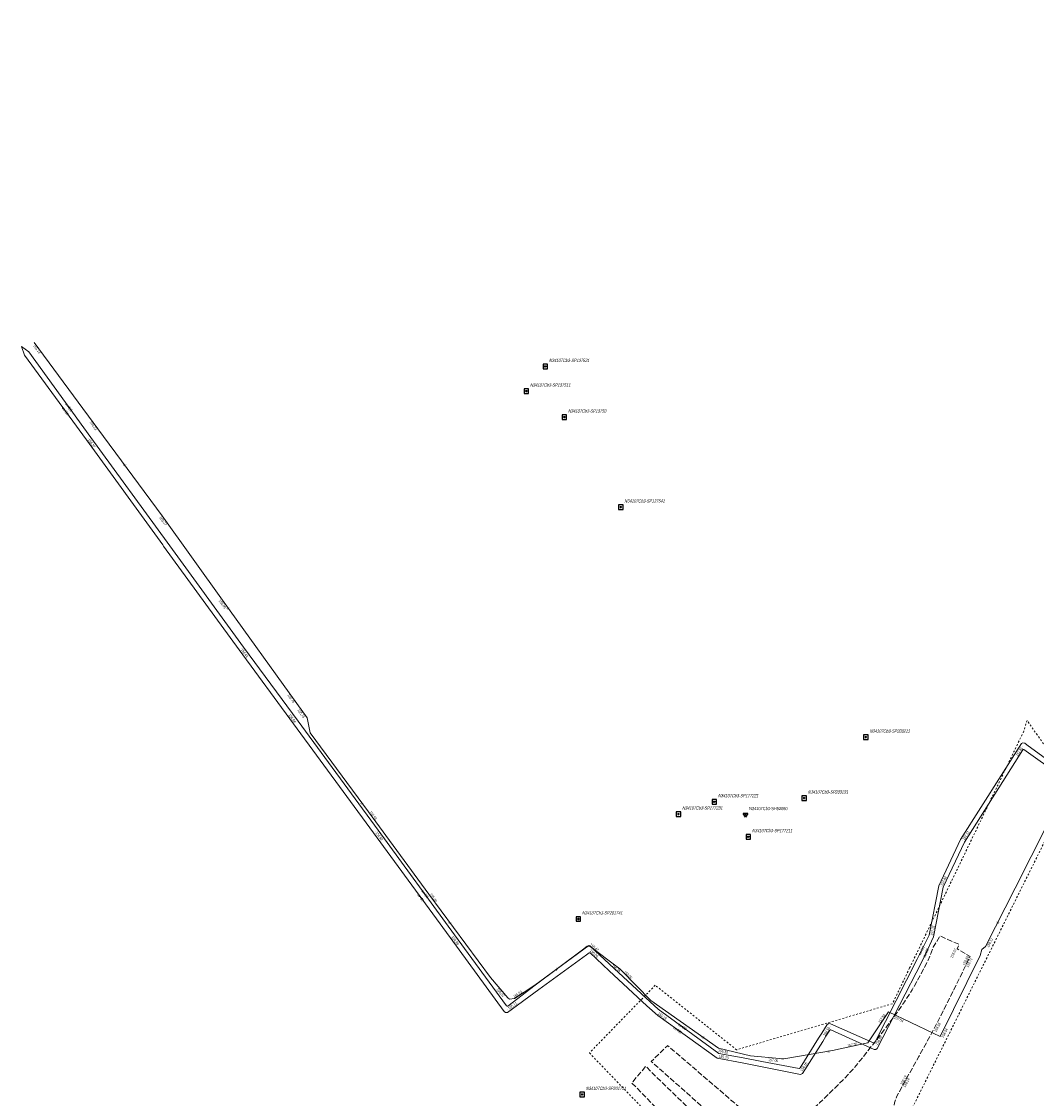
# Model space of a CAD drawing. Header units: metres. Extents: x 8440716 to 8446743, y 5883760 to 5887966.
# Tile 69 of 256: x 8442034 to 8442316, y 5885907 to 5886206. Entities that reach past the tile are written whole.
import ezdxf
from ezdxf.enums import TextEntityAlignment as Align

# ---------------------------------------------------------------- set-up
doc = ezdxf.new("R2010")
doc.units = ezdxf.units.M
doc.header["$MEASUREMENT"] = 0
doc.linetypes.add('0.5_0.5', pattern=[1, 0.5, -0.5])
doc.linetypes.add('1.5_0.5', pattern=[2, 1.5, -0.5])
doc.layers.get('0').update_dxf_attribs({"color": 250, "linetype": 'CONTINUOUS', "lineweight": 5})
for name, color, linetype in [('218-kontur użytku gruntowego', 253, 'CONTINUOUS'), ('jezdnia', 253, 'CONTINUOUS'), ('pikieta sztuczna', 253, 'CONTINUOUS'), ('pikieta sztuczna-Atr2', 253, 'CONTINUOUS'), ('przewód ciepłowniczy', 253, 'CONTINUOUS'), ('przewód ciepłowniczy-Atr1', 253, 'CONTINUOUS'), ('przewód specjalny', 253, 'CONTINUOUS'), ('przewód specjalny-Atr1', 253, 'CONTINUOUS'), ('rzędna', 253, 'CONTINUOUS'), ('rzędna-Atr2', 253, 'CONTINUOUS'), ('Szczegółowa osnowa geodezyjna pozioma', 253, 'CONTINUOUS'), ('Szczegółowa osnowa geodezyjna pozioma-Atr103', 253, 'CONTINUOUS'), ('Szczegółowa osnowa geodezyjna wysokościowa', 253, 'CONTINUOUS'), ('Szczegółowa osnowa geodezyjna wysokościowa-Atr103', 253, 'CONTINUOUS')]:
    doc.layers.add(name, color=color, linetype=linetype)
doc.styles.get("Standard").update_dxf_attribs({"font": 'Working1250', "width": 0.75})

# ---------------------------------------------------------------- blocks, each defined once
blk = doc.blocks.new('PW01')
at = {"linetype": 'Continuous', "lineweight": 13}
h = blk.add_hatch(color=0, dxfattribs=at)
edge = h.paths.add_edge_path()
edge.add_arc((0, 0), 0.045, 0, 360)
blk = doc.blocks.new('OSSP')
at = {"color": 0}
for p, q in [((-0.626, 0.625), (-0.626, -0.625)), ((-0.626, 0.625), (-0.626, -0.625)), ((0.624, 0.625), (-0.626, 0.625)), ((0.624, 0.625), (-0.626, 0.625)), ((0.3, 0), (-0.3, 0)), ((0.3, 0), (-0.3, 0)), ((0, -0.3), (0, 0.3)), ((0, -0.3), (0, 0.3)), ((0.624, -0.625), (0.624, 0.625)), ((0.624, -0.625), (0.624, 0.625)), ((-0.626, -0.625), (0.624, -0.625)), ((-0.626, -0.625), (0.624, -0.625))]:
    blk.add_line(p, q, dxfattribs=at)
blk = doc.blocks.new('OSSH')
at = {"color": 0}
for p, q in [((0, -0.721), (-0.624, 0.362)), ((0.626, 0.362), (-0.624, 0.362)), ((-0.25, 0), (0.25, 0)), ((0.626, 0.362), (0, -0.721)), ((0, -0.25), (0, 0.25))]:
    blk.add_line(p, q, dxfattribs=at)

msp = doc.modelspace()

# ---------------------------------------------------------------- linework, layer by layer
at = {"layer": '218-kontur użytku gruntowego', "color": 3, "linetype": '0.5_0.5', "lineweight": 18, "flags": 128}
for points in [[(8442313.31, 5886012.01), (8442312.41, 5886009.03)], [(8442325.99, 5885994.07), (8442313.31, 5886012.01)], [(8442312.41, 5886009.03), (8442307.43, 5885998.69)], [(8442307.43, 5885998.69), (8442280.72, 5885943.29)], [(8442280.18, 5885901.85), (8442322.51, 5885987.08)], [(8442280.72, 5885943.29), (8442275.95, 5885933.37)], [(8442210.1, 5885938.49), (8442191.83, 5885919.7)], [(8442232.69, 5885920.57), (8442210.1, 5885938.49)], [(8442275.95, 5885933.37), (8442232.69, 5885920.57)], [(8442191.83, 5885919.7), (8442208.47, 5885902.41)]]:
    msp.add_lwpolyline(points, dxfattribs=at)
at = {"layer": 'jezdnia', "color": 253, "linetype": '1.5_0.5', "lineweight": 18, "flags": 128}
msp.add_lwpolyline([(8442182.64, 5885667.02), (8442183.93, 5885663.68), (8442185.11, 5885660.42), (8442197.38, 5885664.97), (8442200.68, 5885666.22), (8442216.76, 5885672.78), (8442216.99, 5885672.86), (8442224.07, 5885675.96), (8442231.01, 5885679), (8442235.03, 5885680.8), (8442247.1, 5885686.44), (8442259.38, 5885692.52), (8442268.55, 5885697.31), (8442274.42, 5885700.41), (8442290.83, 5885709.32), (8442301.39, 5885715.16), (8442325.72, 5885728.53), (8442361.66, 5885748.3), (8442364.41, 5885749.81), (8442366.18, 5885750.8), (8442370.1, 5885752.96), (8442395.86, 5885767.12), (8442411.49, 5885775.73), (8442428.11, 5885784.85), (8442461.72, 5885803.33), (8442493.12, 5885820.6), (8442509.07, 5885829.36), (8442525.08, 5885838.22), (8442560.59, 5885857.76), (8442575.62, 5885866.03), (8442596.27, 5885877.38), (8442622.88, 5885892.02), (8442655.42, 5885909.85), (8442670.86, 5885918.39), (8442687.74, 5885927.66), (8442719.97, 5885945.42), (8442752.21, 5885963.2), (8442782.54, 5885979.87), (8442817.28, 5885998.96), (8442832.59, 5886007.41), (8442849.68, 5886016.78), (8442866.88, 5886026.28), (8442881.99, 5886034.53), (8442900.66, 5886044.85), (8442914.66, 5886052.49), (8442928.88, 5886060.39), (8442946.55, 5886070.05), (8442963.27, 5886079.29), (8442979.26, 5886088.05), (8442994.34, 5886096.35), (8443012.55, 5886106.35), (8443031.31, 5886116.65), (8443044.11, 5886123.64), (8443060.54, 5886132.7), (8443075.98, 5886141.25), (8443095.05, 5886151.72), (8443108.91, 5886159.35), (8443125.9, 5886168.72), (8443141.39, 5886177.23), (8443155.91, 5886185.21), (8443157.54, 5886186.08), (8443159.23, 5886186.84), (8443160.86, 5886187.3), (8443162.63, 5886187.68), (8443164.5, 5886187.78), (8443166.65, 5886187.56), (8443168.8, 5886187.11), (8443170.6, 5886186.43), (8443172.73, 5886185.26), (8443173.93, 5886184.39), (8443175.14, 5886183.18), (8443176.03, 5886182.15), (8443176.68, 5886181.29), (8443183.77, 5886169.39), (8443184.7, 5886167.9), (8443185.92, 5886166.11), (8443200, 5886146.29), (8443201.26, 5886144.48), (8443212.45, 5886128.84), (8443213.57, 5886127.14), (8443215.06, 5886124.5), (8443215.43, 5886123.98), (8443220.79, 5886126.94), (8443220.53, 5886127.38), (8443207.65, 5886156.32), (8443201.8, 5886169.32), (8443198.9, 5886174.06), (8443194.72, 5886181.54), (8443190.71, 5886188.52), (8443189.9, 5886189.79), (8443189.5, 5886190.35), (8443188.06, 5886192.86), (8443187.56, 5886194.26), (8443187.08, 5886196.27), (8443187.17, 5886198.09), (8443187.49, 5886199.48), (8443187.97, 5886200.6), (8443188.72, 5886201.97), (8443189.74, 5886203.16), (8443190.93, 5886204.13), (8443191.81, 5886204.71), (8443193.62, 5886205.7), (8443199.41, 5886208.86), (8443223.12, 5886221.73), (8443238.17, 5886230.17), (8443255.89, 5886239.65), (8443272.16, 5886248.51), (8443288.16, 5886257.14), (8443292.38, 5886259.46), (8443303.37, 5886265.4), (8443311.2, 5886269.66), (8443320.62, 5886274.85), (8443336.09, 5886283.17), (8443353.33, 5886292.56), (8443368.22, 5886300.64), (8443385.96, 5886310.32), (8443403.31, 5886319.78), (8443418.42, 5886328.02), (8443427, 5886332.66), (8443436.75, 5886337.91), (8443450.76, 5886345.54), (8443466.85, 5886354.26), (8443483.26, 5886363.22), (8443499.04, 5886371.8), (8443515.78, 5886380.89), (8443526.31, 5886386.6), (8443528.39, 5886387.73), (8443530.06, 5886388.47), (8443531.43, 5886388.9), (8443532.3, 5886389.02), (8443533.39, 5886389.06), (8443534.59, 5886388.9), (8443536.2, 5886388.66), (8443537.85, 5886388.32), (8443538.44, 5886388.1), (8443538.95, 5886387.79), (8443539.93, 5886387.11), (8443540.7, 5886386.46), (8443541.78, 5886385.5), (8443542.6, 5886384.63), (8443543.66, 5886383.28), (8443549.13, 5886386.45), (8443549.41, 5886386.64), (8443548.71, 5886388.63), (8443548.41, 5886389.83), (8443548.24, 5886390.67), (8443547.96, 5886392.33), (8443547.97, 5886392.85), (8443548.15, 5886393.99), (8443548.6, 5886395.65), (8443549.09, 5886396.87), (8443549.93, 5886398.3), (8443550.69, 5886399.17), (8443551.83, 5886400.2), (8443553.52, 5886401.41), (8443580.69, 5886416.19), (8443613.39, 5886433.98), (8443646.03, 5886451.69), (8443678.53, 5886469.41), (8443710.96, 5886487.02), (8443743.2, 5886504.62), (8443750.92, 5886508.73), (8443752.18, 5886509.35), (8443753.51, 5886509.96), (8443772.41, 5886518.46), (8443776.78, 5886520.45), (8443781.52, 5886522.57), (8443783.58, 5886523.52), (8443791.91, 5886527.66), (8443809.52, 5886537.25), (8443842.31, 5886555.06), (8443848.92, 5886558.62), (8443864.01, 5886566.87), (8443874.8, 5886572.73), (8443907.44, 5886590.41), (8443929.48, 5886602.46), (8443939.46, 5886607.88), (8443971.66, 5886625.39), (8444001.52, 5886641.64), (8444001.83, 5886641.8), (8444003.04, 5886642.42), (8444003.77, 5886642.69), (8444005.16, 5886643.21), (8444008.22, 5886643.67), (8444010.24, 5886643.47), (8444012.17, 5886643.02), (8444013.73, 5886642.38), (8444015.59, 5886641.2), (8444016.98, 5886640.13), (8444018.03, 5886638.64), (8444018.76, 5886637.39), (8444018.97, 5886637.1), (8444019.24, 5886636.62), (8444022.21, 5886638.24), (8444025.35, 5886639.89), (8444025.17, 5886640.28), (8444024.96, 5886640.68), (8444022.49, 5886645.15), (8444021.51, 5886646.93), (8444020.57, 5886648.54), (8444019.45, 5886650.82), (8444019.29, 5886651.63), (8444019.35, 5886652.03), (8444019.81, 5886652.28), (8444020.18, 5886652.13), (8444021.24, 5886651.15), (8444022.35, 5886649.63), (8444023.25, 5886647.97), (8444024.25, 5886646.08), (8444026.67, 5886641.69), (8444027.13, 5886640.95), (8444031.5, 5886643.22), (8444036.06, 5886645.56), (8444035.98, 5886645.79), (8444035.56, 5886646.49), (8444033.4, 5886650.34), (8444033.11, 5886650.98), (8444032.74, 5886652.02), (8444032.55, 5886652.85), (8444032.45, 5886653.79), (8444032.43, 5886654.52), (8444032.49, 5886655.62), (8444032.56, 5886656.41), (8444032.79, 5886657.61), (8444033.12, 5886658.67), (8444033.58, 5886659.77), (8444034.07, 5886660.79), (8444034.6, 5886661.6), (8444035.1, 5886662.23), (8444036.89, 5886664.04), (8444037.51, 5886664.58), (8444038.3, 5886665.07), (8444039.65, 5886665.81), (8444041.04, 5886666.54), (8444042.79, 5886667.48), (8444093.39, 5886695.02), (8444096.66, 5886696.8), (8444106.96, 5886702.37), (8444133.41, 5886716.78), (8444166.14, 5886734.6), (8444194.9, 5886750.2), (8444209.39, 5886758.1), (8444230.88, 5886769.79), (8444236.05, 5886772.56), (8444252.2, 5886781.37), (8444263.53, 5886787.55), (8444295.99, 5886805.18), (8444317.07, 5886816.66), (8444318.07, 5886817.19), (8444319.66, 5886818.07), (8444332.15, 5886824.85), (8444333.53, 5886825.54), (8444334.11, 5886825.87), (8444360.83, 5886840.41), (8444380.6, 5886851.19), (8444424.86, 5886875.27), (8444442.08, 5886884.62), (8444443.19, 5886885.22), (8444458.15, 5886893.35), (8444490.66, 5886911.03), (8444519.32, 5886926.65), (8444522.47, 5886928.32), (8444538.39, 5886937.03), (8444555.99, 5886946.55), (8444588.27, 5886964.09), (8444620.73, 5886981.9), (8444653.28, 5887000.05), (8444685.3, 5887018.21), (8444717.46, 5887036.42), (8444749.52, 5887054.61), (8444782.17, 5887073.01), (8444814.04, 5887090.64), (8444846.64, 5887108.45), (8444868.2, 5887120.27), (8444873.27, 5887123.12), (8444889.64, 5887132.07), (8444882.03, 5887135.94), (8444864.66, 5887126.43), (8444843.4, 5887114.77), (8444810.95, 5887097.04), (8444778.53, 5887079.11), (8444746.26, 5887060.92), (8444714.17, 5887042.73), (8444681.74, 5887024.44), (8444649.84, 5887006.33), (8444617.5, 5886988.24), (8444610.77, 5886984.48), (8444610.05, 5886984.9), (8444609.34, 5886984.48), (8444609.22, 5886983.66), (8444585.16, 5886970.55), (8444552.7, 5886952.85), (8444541.15, 5886946.59), (8444519.56, 5886934.86), (8444516.02, 5886932.92), (8444487.24, 5886917.27), (8444476.31, 5886911.33), (8444452.13, 5886898.16), (8444422.65, 5886882.11), (8444389.83, 5886864.29), (8444357.71, 5886846.82), (8444325.06, 5886829.04), (8444292.44, 5886811.3), (8444259.94, 5886793.61), (8444227.93, 5886776.18), (8444194.8, 5886758.19), (8444162.61, 5886740.72), (8444130.05, 5886722.97), (8444097.62, 5886705.32), (8444064.95, 5886687.6), (8444039.43, 5886673.68), (8444037.63, 5886672.71), (8444032.76, 5886670.09), (8444028.82, 5886668.19), (8444025.78, 5886667.4), (8444025.41, 5886667.59), (8444025.38, 5886667.64), (8444025.29, 5886668.01), (8444025.55, 5886668.31), (8444026.45, 5886668.85), (8444031.87, 5886671.86), (8444036.7, 5886674.47), (8444038.5, 5886675.45), (8444063.84, 5886689.19), (8444096.57, 5886706.97), (8444103.07, 5886710.56), (8444104.89, 5886711.58), (8444106.61, 5886712.6), (8444108.42, 5886713.77), (8444128, 5886726.42), (8444134.67, 5886730.74), (8444136.62, 5886731.99), (8444138.57, 5886733.22), (8444140.38, 5886734.2), (8444159.81, 5886744.81), (8444192.81, 5886762.73), (8444225.35, 5886780.41), (8444257.6, 5886797.94), (8444289.99, 5886815.57), (8444322.58, 5886833.3), (8444355.13, 5886851.01), (8444387.48, 5886868.6), (8444388.28, 5886869.04), (8444388.95, 5886868.79), (8444389.67, 5886869.2), (8444389.8, 5886869.88), (8444419.95, 5886886.23), (8444452.63, 5886904.01), (8444484.97, 5886921.57), (8444517.29, 5886939.14), (8444550.43, 5886957.18), (8444582.81, 5886974.82), (8444615.26, 5886992.42), (8444647.73, 5887010.09), (8444680.13, 5887027.72), (8444712.81, 5887045.52), (8444745.15, 5887063.07), (8444777.61, 5887080.69), (8444810.13, 5887098.4), (8444842.68, 5887116.09), (8444863.88, 5887127.61), (8444882.96, 5887137.97), (8444882.26, 5887145.94), (8444860.65, 5887133.93), (8444839.33, 5887122.35), (8444806.76, 5887104.66), (8444774.02, 5887086.8), (8444741.95, 5887069.42), (8444709.6, 5887051.8), (8444676.44, 5887033.78), (8444644.37, 5887016.38), (8444612.06, 5886998.82), (8444588.65, 5886986.08), (8444587.26, 5886985.29), (8444573.12, 5886977.57), (8444572.3, 5886977.16), (8444547.1, 5886963.53), (8444514.16, 5886945.57), (8444481.68, 5886927.89), (8444449.12, 5886910.17), (8444416.89, 5886892.66), (8444384.06, 5886874.78), (8444351.63, 5886857.13), (8444318.98, 5886839.45), (8444312.91, 5886836.14), (8444311.82, 5886835.51), (8444299.14, 5886828.6), (8444298.16, 5886828.07), (8444286.79, 5886821.89), (8444254.3, 5886804.2), (8444243.13, 5886798.16), (8444227.05, 5886789.41), (8444222.13, 5886786.73), (8444189.33, 5886768.9), (8444156.95, 5886751.28), (8444123.75, 5886733.21), (8444092.15, 5886716.06), (8444058.84, 5886697.93), (8444033.66, 5886684.23), (8444031.96, 5886683.28), (8444027.04, 5886680.61), (8443995.23, 5886663.39), (8443994.32, 5886662.89), (8443993.17, 5886662.27), (8443991.23, 5886661.21), (8443990.8, 5886660.98), (8443986.63, 5886658.84), (8443985.92, 5886658.29), (8443973.91, 5886651.74), (8443961.32, 5886644.88), (8443947.15, 5886637.19), (8443937.23, 5886631.77), (8443936.61, 5886631.6), (8443929.02, 5886627.34), (8443889.81, 5886606.05), (8443864.33, 5886592.22), (8443831.66, 5886574.46), (8443799.01, 5886556.69), (8443766.57, 5886539.05), (8443734.18, 5886521.39), (8443701.99, 5886503.91), (8443669.61, 5886486.27), (8443636.97, 5886468.52), (8443603.91, 5886450.56), (8443570.97, 5886432.65), (8443551.41, 5886422.01), (8443539.44, 5886415.52), (8443538.87, 5886415.2), (8443506.58, 5886397.62), (8443489.49, 5886388.36), (8443473.88, 5886379.86), (8443457.75, 5886371.08), (8443441.56, 5886362.27), (8443426.4, 5886354.03), (8443409.11, 5886344.67), (8443391.27, 5886334.95), (8443376.6, 5886326.98), (8443366.93, 5886321.75), (8443358.68, 5886317.2), (8443351.13, 5886313.14), (8443343.69, 5886309.09), (8443338.6, 5886306.36), (8443329.25, 5886301.24), (8443315.33, 5886293.7), (8443311.22, 5886291.46), (8443294.86, 5886282.52), (8443290.95, 5886280.37), (8443290.5, 5886280.14), (8443278.14, 5886273.43), (8443266.38, 5886267.05), (8443259.62, 5886263.33), (8443241.48, 5886256.76), (8443192.08, 5886226.72), (8443190.09, 5886225.66), (8443188.31, 5886224.68), (8443184.36, 5886222.54), (8443181.76, 5886221.1), (8443170.7, 5886217.65), (8443170.26, 5886217.77), (8443160.42, 5886224.39), (8443156.16, 5886227.25), (8443159.75, 5886215.74), (8443159.73, 5886213.66), (8443159.39, 5886211.66), (8443158.81, 5886210.12), (8443157.97, 5886208.73), (8443157.23, 5886207.99), (8443155.67, 5886206.81), (8443153.92, 5886205.82), (8443144.69, 5886200.74), (8443131.57, 5886193.55), (8443118.2, 5886186.27), (8443112.75, 5886183.31), (8443099.28, 5886175.85), (8443084.72, 5886167.8), (8443075.2, 5886162.68), (8443066.84, 5886158.03), (8443053.58, 5886150.78), (8443034.73, 5886140.43), (8443021.46, 5886133.1), (8443012.19, 5886128.04), (8442990.56, 5886116.19), (8442985.17, 5886113.13), (8442969.51, 5886104.55), (8442954.41, 5886096.21), (8442937.1, 5886086.69), (8442920.14, 5886077.37), (8442904.57, 5886068.79), (8442891.36, 5886061.56), (8442872.46, 5886051.15), (8442871.57, 5886050.69), (8442870.04, 5886049.95), (8442853.23, 5886042.46), (8442839.41, 5886036.36), (8442836.01, 5886034.82), (8442834.07, 5886033.91), (8442832.21, 5886032.92), (8442822.23, 5886027.48), (8442806.05, 5886018.56), (8442790.76, 5886010.15), (8442789.27, 5886009.36), (8442788.34, 5886008.95), (8442787.47, 5886008.82), (8442785.78, 5886009.11), (8442784.95, 5886009.41), (8442783.89, 5886010.13), (8442783.07, 5886010.99), (8442782.62, 5886011.64), (8442781.65, 5886013.34), (8442781, 5886014.48), (8442780.78, 5886014.42), (8442776.15, 5886011.86), (8442775.91, 5886011.65), (8442777.81, 5886008.18), (8442778.09, 5886007.21), (8442778.01, 5886005.75), (8442777.65, 5886004.51), (8442776.96, 5886003.35), (8442776.3, 5886002.55), (8442774.81, 5886001.36), (8442770.87, 5885999.23), (8442756.54, 5885991.31), (8442741.24, 5885982.9), (8442708.36, 5885964.81), (8442676.55, 5885947.34), (8442660.13, 5885938.27), (8442643.94, 5885929.38), (8442626.55, 5885919.81), (8442611.85, 5885911.74), (8442600.84, 5885905.69), (8442591.83, 5885900.77), (8442590.6, 5885900.4), (8442589.56, 5885900.34), (8442588.46, 5885900.57), (8442587.49, 5885900.95), (8442586.37, 5885901.59), (8442585.49, 5885902.51), (8442585.2, 5885902.95), (8442584.28, 5885904.35), (8442583.34, 5885905.77), (8442578.98, 5885903.47), (8442578.19, 5885902.97), (8442579.08, 5885901.42), (8442579.74, 5885900.28), (8442580.11, 5885899.4), (8442580.54, 5885898.36), (8442580.76, 5885897.33), (8442580.86, 5885896.35), (8442580.83, 5885895.6), (8442580.67, 5885894.5), (8442580.1, 5885892.72), (8442579.43, 5885891.17), (8442578.57, 5885889.96), (8442577.62, 5885889.04), (8442576.46, 5885888.28), (8442566.72, 5885882.85), (8442562.08, 5885880.33), (8442555.47, 5885876.7), (8442551.35, 5885874.45), (8442534.3, 5885865.07), (8442516.23, 5885855.16), (8442499.86, 5885846.13), (8442483.54, 5885837.12), (8442468.47, 5885828.84), (8442458.4, 5885823.29), (8442456.97, 5885822.61), (8442455.91, 5885822.09), (8442451.51, 5885820.14), (8442431.99, 5885811.54), (8442422.73, 5885807.44), (8442420.7, 5885806.47), (8442419.24, 5885805.71), (8442416.79, 5885804.41), (8442400.7, 5885795.58), (8442384.59, 5885786.71), (8442372.34, 5885779.96), (8442359.86, 5885773.09), (8442359.12, 5885772.71), (8442356.89, 5885771.91), (8442355.24, 5885771.45), (8442354.13, 5885771.26), (8442352.77, 5885771.2), (8442350.85, 5885771.4), (8442348.42, 5885771.85), (8442346.37, 5885772.59), (8442344.02, 5885773.8), (8442341.7, 5885775.62), (8442340.49, 5885777.6), (8442335.38, 5885787.01), (8442330.67, 5885795.59), (8442330.5, 5885795.86), (8442328.05, 5885800.26), (8442324.7, 5885805.83), (8442320.55, 5885812.22), (8442316.79, 5885817.61), (8442313.21, 5885822.52), (8442308.71, 5885828.15), (8442304.23, 5885833.34), (8442299.92, 5885838.16), (8442299.39, 5885838.7), (8442295.74, 5885842.46), (8442283.86, 5885854.71), (8442266.46, 5885872.83), (8442265.33, 5885874.27), (8442264.62, 5885875.43), (8442263.95, 5885876.98), (8442263.53, 5885878.29), (8442263.24, 5885879.49), (8442263, 5885881.24), (8442263.03, 5885882.79), (8442263.48, 5885884.64), (8442264.32, 5885886.63), (8442264.98, 5885887.61), (8442265.83, 5885888.58), (8442267.01, 5885889.63), (8442267.74, 5885890.15), (8442269.38, 5885891.21), (8442270.24, 5885891.47), (8442270.78, 5885891.41), (8442271.44, 5885891.29), (8442272.5, 5885890.82), (8442273.41, 5885890), (8442276.64, 5885887.1), (8442284.17, 5885887.75), (8442284.05, 5885893.41), (8442283.84, 5885897.42), (8442283, 5885897.52), (8442282.04, 5885897.63), (8442280.64, 5885898.05), (8442278.98, 5885899.02), (8442278.1, 5885899.87), (8442277.84, 5885900.13), (8442277, 5885901.5), (8442276.53, 5885903.1), (8442276.49, 5885903.24), (8442276.42, 5885904.89), (8442276.54, 5885905.81), (8442277.21, 5885907.71), (8442278.72, 5885910.56), (8442283.3, 5885918.75), (8442285.02, 5885921.81), (8442287.18, 5885925.81), (8442288.02, 5885927.39), (8442291.67, 5885934.6), (8442294.45, 5885940.23), (8442297.5, 5885946.49), (8442297.33, 5885946.57), (8442293.92, 5885948.57), (8442294.47, 5885949.81), (8442289.15, 5885952.2), (8442287.29, 5885949.05), (8442285.86, 5885945.46), (8442283.8, 5885941.52), (8442281.41, 5885937.22), (8442279.32, 5885933.92), (8442277.25, 5885930.91), (8442273.9, 5885926.4), (8442267.01, 5885917.6), (8442265.03, 5885915.23), (8442262.22, 5885912.17), (8442255.73, 5885905.83), (8442254.4, 5885904.6), (8442252.68, 5885903.21), (8442251.52, 5885902.4), (8442250.61, 5885901.81), (8442248.46, 5885900.96), (8442246.9, 5885900.62), (8442244.63, 5885900.37), (8442242.75, 5885900.41), (8442240.71, 5885900.65), (8442238.6, 5885901.28), (8442237.04, 5885902), (8442235.43, 5885902.99), (8442231.7, 5885906.14), (8442213.52, 5885921.78), (8442213.46, 5885921.7), (8442208.99, 5885917.31), (8442211.32, 5885915.27), (8442218.47, 5885908.94), (8442227.55, 5885900.86), (8442230.53, 5885898.17), (8442234.26, 5885894.75), (8442238.56, 5885890.62), (8442238.74, 5885889.92), (8442238.51, 5885889.25), (8442238.02, 5885888.97), (8442237.68, 5885888.97), (8442235.76, 5885889.82), (8442233.95, 5885890.79), (8442231.51, 5885892.57), (8442228.09, 5885895.87), (8442225.26, 5885898.61), (8442212.63, 5885910.88), (8442209.69, 5885913.71), (8442207.51, 5885916.02), (8442203.6, 5885911.37), (8442205.06, 5885909.91), (8442224.63, 5885889.78), (8442226.44, 5885887.92), (8442239.05, 5885874.9), (8442240.72, 5885873.17), (8442246.86, 5885866.82), (8442248.42, 5885865.09), (8442252.92, 5885860.45), (8442253.4, 5885860.04), (8442271.63, 5885841.36), (8442278.7, 5885834.11), (8442283.63, 5885828.87), (8442288.08, 5885823.73), (8442294.3, 5885815.87), (8442298.72, 5885809.8), (8442302.56, 5885804.02), (8442304.87, 5885800.34), (8442307.79, 5885795.35), (8442310.25, 5885791.04), (8442315.87, 5885780.7), (8442317.67, 5885777.48), (8442324.02, 5885765.91), (8442324.92, 5885763.98), (8442325.39, 5885762.48), (8442325.63, 5885761.38), (8442325.77, 5885759.63), (8442325.63, 5885757.49), (8442325.02, 5885754.6), (8442323.91, 5885752.04), (8442322.41, 5885749.78), (8442320.55, 5885747.86), (8442318.49, 5885746.43), (8442317.28, 5885745.71), (8442304.28, 5885738.53), (8442292.45, 5885732.01), (8442277.96, 5885724.08), (8442272.28, 5885720.99), (8442268.32, 5885718.91), (8442254.37, 5885711.68), (8442245.08, 5885707.07), (8442236.83, 5885703.08), (8442232.63, 5885701.16), (8442230.7, 5885700.24), (8442229.32, 5885699.6), (8442227.13, 5885698.68), (8442224.78, 5885697.61), (8442216.88, 5885694.38), (8442212.48, 5885692.54), (8442213.94, 5885689.14), (8442215.35, 5885685.81), (8442222.04, 5885688.65), (8442229.86, 5885692.16), (8442236.59, 5885695.28), (8442245.39, 5885699.43), (8442252.25, 5885702.75), (8442253.84, 5885703.55), (8442254.33, 5885703.77), (8442262.78, 5885708.04), (8442263.17, 5885708.27), (8442281.45, 5885717.93), (8442295.76, 5885725.78), (8442307.76, 5885732.38), (8442320.05, 5885739.06), (8442332.29, 5885745.13), (8442332.64, 5885744.89), (8442332.8, 5885744.59), (8442332.67, 5885744.22), (8442332.32, 5885743.86), (8442329.61, 5885742.22), (8442320.91, 5885737.4), (8442296.69, 5885724.07), (8442286.7, 5885718.6), (8442278.98, 5885714.37), (8442271.81, 5885710.49), (8442264.15, 5885706.41), (8442263.62, 5885706.1), (8442254.48, 5885701.38), (8442246.42, 5885697.42), (8442238.36, 5885693.52), (8442230.97, 5885690.08), (8442223.8, 5885686.82), (8442221.55, 5885685.84), (8442219.4, 5885684.84), (8442207.13, 5885678.87), (8442197.58, 5885674.17), (8442184.86, 5885668.01)], close=True, dxfattribs=at)
at = {"layer": 'przewód ciepłowniczy', "color": 212, "linetype": 'Continuous', "lineweight": 18, "flags": 128}
for points in [[(8442322.39, 5885996.79), (8442312.44, 5886003.92), (8442312.43, 5886003.93), (8442312.23, 5886003.92), (8442312.15, 5886003.86), (8442295.96, 5885978.26), (8442290.06, 5885965.72), (8442287.35, 5885951.94), (8442285.02, 5885946.94), (8442284.09, 5885944.96), (8442271.72, 5885920.93), (8442271.33, 5885920.66), (8442270.85, 5885920.61), (8442258.87, 5885926.09), (8442258.7, 5885926.1), (8442258.55, 5885926.01), (8442257.5, 5885924.31), (8442256.61, 5885922.9), (8442251, 5885914), (8442250.4, 5885913.75), (8442239.35, 5885915.91), (8442234.2, 5885916.92), (8442227.27, 5885918.26), (8442210.78, 5885930.05), (8442207.78, 5885932.8), (8442197.35, 5885942.52), (8442192.08, 5885947.48), (8442191.93, 5885947.52), (8442191.72, 5885947.49), (8442191, 5885946.96), (8442177.77, 5885937.34), (8442169.09, 5885930.97), (8442168.58, 5885930.91), (8442168.14, 5885931.17), (8442153.13, 5885951.75), (8442131.9, 5885980.82), (8442109.67, 5886011.06), (8442094.62, 5886031.64), (8442073.63, 5886060.45), (8442073.38, 5886060.79), (8442052.22, 5886089.9), (8442035.04, 5886113.46), (8442034.19, 5886115.82)], [(8442034.19, 5886115.82), (8442036.21, 5886114.35), (8442053.43, 5886090.56), (8442074.62, 5886061.48), (8442095.84, 5886032.36), (8442110.96, 5886011.8), (8442133.2, 5885981.59), (8442154.4, 5885952.49), (8442168.8, 5885932.8), (8442168.97, 5885932.71), (8442169.16, 5885932.73), (8442176.74, 5885938.53), (8442189.88, 5885948.36), (8442191.22, 5885949.33), (8442191.61, 5885949.38), (8442192.01, 5885949.34), (8442198.66, 5885943.11), (8442208.7, 5885933.88), (8442210.9, 5885931.88), (8442227.79, 5885919.57), (8442234.5, 5885918.32), (8442239.68, 5885917.36), (8442250.07, 5885915.42), (8442250.29, 5885915.54), (8442255.45, 5885923.8), (8442256.33, 5885925.2), (8442257.84, 5885927.62), (8442258.25, 5885927.84), (8442258.72, 5885927.77), (8442270.72, 5885922.48), (8442270.93, 5885922.49), (8442271.05, 5885922.59), (8442282.82, 5885945.69), (8442283.66, 5885947.38), (8442286.12, 5885952.37), (8442288.82, 5885966.06), (8442294.82, 5885978.95), (8442311.81, 5886005.6), (8442312.16, 5886005.8), (8442312.68, 5886005.73), (8442313.29, 5886005.29), (8442323.15, 5885998.07)]]:
    msp.add_lwpolyline(points, dxfattribs=at)
at = {"layer": 'przewód specjalny', "color": 253, "linetype": 'Continuous', "lineweight": 18, "flags": 128}
msp.add_lwpolyline([(8442037.67, 5886117.01), (8442055.34, 5886092.98), (8442073.18, 5886068.87), (8442089.98, 5886045.42), (8442110.6, 5886016.72), (8442113.46, 5886012.79), (8442114.3, 5886008.54), (8442130.5, 5885986.6), (8442147.24, 5885963.74), (8442164.37, 5885940.6), (8442169.22, 5885935.04), (8442169.62, 5885934.6), (8442171.07, 5885934.81), (8442176.69, 5885938.51), (8442191.68, 5885949.56), (8442200.29, 5885943.04), (8442200.73, 5885942.63), (8442208.85, 5885934.3), (8442227.69, 5885921.02), (8442236.57, 5885918.9), (8442244.58, 5885918.13), (8442245.18, 5885918.1), (8442245.77, 5885918.06), (8442259.29, 5885920.33), (8442269.13, 5885922.47), (8442274.81, 5885931.09), (8442287.23, 5885925.22), (8442289.22, 5885924.23), (8442300.3, 5885946.8), (8442300.74, 5885948.39), (8442301.78, 5885949.28), (8442310.05, 5885965.44), (8442318.87, 5885983.04)], dxfattribs=at)

# ---------------------------------------------------------------- block references
at = {"layer": 'pikieta sztuczna', "color": 253, "linetype": 'Continuous', "lineweight": 13}
for p in [(8442293.92, 5885948.57), (8442297.33, 5885946.57), (8442297.5, 5885946.49), (8442287.18, 5885925.81), (8442278.63, 5885910.64), (8442278.72, 5885910.56)]:
    msp.add_blockref('PW01', p, dxfattribs=at)
at = {"layer": 'rzędna', "color": 253, "linetype": 'Continuous', "lineweight": 18}
for p in [(8442038.03, 5886116.51), (8442055.34, 5886092.98), (8442073.18, 5886068.87), (8442089.98, 5886045.42), (8442110.24, 5886017.22), (8442110.97, 5886016.21), (8442130.5, 5885986.6), (8442147.24, 5885963.74), (8442191.68, 5885949.56), (8442301.78, 5885949.28), (8442200.25, 5885943.07), (8442201.18, 5885942.17), (8442168.82, 5885935.5), (8442169.7, 5885934.61), (8442274.37, 5885930.42), (8442275.13, 5885930.94), (8442289.22, 5885924.23), (8442227.69, 5885921.02), (8442269.13, 5885922.47), (8442244.57, 5885918.13)]:
    msp.add_blockref('PW01', p, dxfattribs=at)
at = {"layer": 'rzędna', "color": 212, "linetype": 'Continuous', "lineweight": 18}
for p in [(8442052.83, 5886090.23), (8442095.23, 5886032), (8442110.32, 5886011.43), (8442311.98, 5886004.72), (8442132.55, 5885981.2), (8442295.39, 5885978.6), (8442289.44, 5885965.89), (8442153.77, 5885952.12), (8442286.74, 5885952.16), (8442192.06, 5885948.4), (8442169.13, 5885931.85), (8442210.84, 5885930.97), (8442258.79, 5885926.94), (8442271.39, 5885921.76), (8442227.53, 5885918.92), (8442250.24, 5885914.59)]:
    msp.add_blockref('PW01', p, dxfattribs=at)
at = {"layer": 'Szczegółowa osnowa geodezyjna pozioma', "color": 253, "linetype": 'Continuous', "lineweight": 18}
for p in [(8442179.58, 5886110.28), (8442174.34, 5886103.45), (8442184.88, 5886096.23), (8442200.53, 5886071.26), (8442268.58, 5886007.36), (8442226.5, 5885989.41), (8442251.45, 5885990.44), (8442216.55, 5885985.99), (8442235.93, 5885979.72), (8442188.76, 5885956.87), (8442189.8, 5885908.15)]:
    msp.add_blockref('OSSP', p, dxfattribs=at)
at = {"layer": 'Szczegółowa osnowa geodezyjna wysokościowa', "color": 253, "linetype": 'Continuous', "lineweight": 18}
msp.add_blockref('OSSH', (8442235.17, 5885985.84), dxfattribs=at)

# ---------------------------------------------------------------- texts
at = {"layer": 'pikieta sztuczna-Atr2', "color": 253, "width": 0.72}
for s, rotation, p in [('158.67', 64.022, (8442292.64, 5885945.95)), ('158.60', 64.022, (8442296.06, 5885943.91)), ('158.71', 64.022, (8442297, 5885943.37)), ('158.38', 62.001, (8442288.11, 5885925.41)), ('158.13', 60.784, (8442278.7, 5885910.74)), ('158.24', 60.784, (8442279.49, 5885910.05))]:
    msp.add_text(s, height=0.75, rotation=rotation, dxfattribs=at).set_placement(p)
at = {"layer": 'przewód ciepłowniczy-Atr1', "color": 212, "width": 0.72}
for rotation, p in [(305.898, (8442046.54, 5886100.08)), (306.099, (8442045.59, 5886098.99)), (306.141, (8442144.22, 5885963.95)), (306.074, (8442145.38, 5885964.87)), (63.57, (8442283.44, 5885946.94)), (64.84, (8442284.72, 5885946.31)), (324.436, (8442215.24, 5885926.86)), (323.914, (8442216.54, 5885927.77))]:
    msp.add_text('cw400', height=0.75, rotation=rotation, dxfattribs=at).set_placement(p, align=Align.MIDDLE_LEFT)
at = {"layer": 'przewód specjalny-Atr1', "color": 253, "width": 0.72}
for rotation, p in [(306.499, (8442062.56, 5886083.22)), (305.696, (8442091.32, 5886043.55)), (306.441, (8442128.53, 5885989.27)), (306.511, (8442152.86, 5885956.15)), (62.899, (8442304.99, 5885955.56)), (36.396, (8442182.36, 5885942.69)), (324.82, (8442223.11, 5885924.25)), (9.531, (8442257.86, 5885920.09))]:
    msp.add_text('si', height=0.75, rotation=rotation, dxfattribs=at).set_placement(p, align=Align.MIDDLE_LEFT)
at = {"layer": 'rzędna-Atr2', "color": 253, "width": 0.72}
msp.add_text('155.13', height=0.75, rotation=306.327, dxfattribs=at).set_placement((8442037.98, 5886116.5), align=Align.TOP_LEFT)
for s, rotation, p in [('155.22', 306.328, (8442055.28, 5886092.98)), ('155.76', 305.696, (8442110.15, 5886017.25))]:
    msp.add_text(s, height=0.75, rotation=rotation, dxfattribs=at).set_placement(p, align=Align.TOP_RIGHT)
for s, rotation, p in [('154.37', 306.086, (8442052.81, 5886090.1)), ('154.44', 306.331, (8442095.27, 5886031.85)), ('154.92', 306.074, (8442132.7, 5885981.03)), ('157.61', 57.69, (8442295.64, 5885978.95)), ('157.42', 64.803, (8442289.56, 5885966.21)), ('157.33', 78.874, (8442286.83, 5885952.32)), ('154.99', 306.179, (8442153.76, 5885951.99)), ('155.06', 316.868, (8442192.14, 5885948.27)), ('155.11', 36.274, (8442169.4, 5885932)), ('155.18', 323.914, (8442210.96, 5885930.77)), ('156.99', 62.762, (8442271.48, 5885921.97)), ('155.73', 349.447, (8442227.75, 5885918.8)), ('156.16', 57.775, (8442250.63, 5885914.69))]:
    msp.add_text(s, height=0.75, rotation=rotation, dxfattribs=at).set_placement(p, align=Align.MIDDLE_LEFT)
for s, rotation, p in [('155.27', 305.618, (8442072.37, 5886068.31)), ('156.09', 305.696, (8442088.84, 5886045.25)), ('155.78', 306.044, (8442110.73, 5886014.83)), ('155.59', 306.214, (8442130.66, 5885986.55)), ('155.65', 306.511, (8442147.4, 5885963.68)), ('155.47', 322.864, (8442191.86, 5885949.55)), ('158.11', 62.899, (8442302.7, 5885948.93)), ('156.36', 322.865, (8442197.97, 5885943.72)), ('156.06', 314.269, (8442201.35, 5885942.1)), ('156.03', 311.097, (8442165.96, 5885937.27)), ('155.92', 33.359, (8442170.94, 5885934.93)), ('157.54', 56.618, (8442272.57, 5885927.89)), ('157.54', 334.703, (8442276.29, 5885929.32)), ('158.34', 63.852, (8442290.12, 5885923.82)), ('156.33', 346.572, (8442227.5, 5885920.08)), ('157.30', 12.269, (8442263.53, 5885921.3)), ('157.06', 354.508, (8442241.47, 5885917.45))]:
    msp.add_text(s, height=0.75, rotation=rotation, dxfattribs=at).set_placement(p)
for s, rotation, p in [('154.84', 306.36, (8442110.17, 5886011.53)), ('157.81', 57.69, (8442311.91, 5886004.53)), ('156.58', 58.298, (8442258.4, 5885926.86))]:
    msp.add_text(s, height=0.75, rotation=rotation, dxfattribs=at).set_placement(p, align=Align.MIDDLE_RIGHT)
at = {"layer": 'Szczegółowa osnowa geodezyjna pozioma-Atr103', "color": 253, "oblique": 15, "width": 0.72}
for s, p in [('N34107Cb3-SP137521', (8442180.58, 5886111.28)), ('N34107Cb3-SP137511', (8442175.34, 5886104.45)), ('N34107Cb3-SP13750', (8442185.88, 5886097.23)), ('N34107Cb3-SP137541', (8442201.53, 5886072.26)), ('N34107Cb3-SP203211', (8442269.58, 5886008.36)), ('N34107Cb3-SP203231', (8442252.45, 5885991.44)), ('N34107Cb3-SP177221', (8442227.5, 5885990.41)), ('N34107Cb3-SP177231', (8442217.55, 5885986.99)), ('N34107Cb3-SP177211', (8442236.93, 5885980.72)), ('N34107Cb3-SP201741', (8442189.76, 5885957.87)), ('N34107Cb3-SP201711', (8442190.8, 5885909.15))]:
    msp.add_text(s, height=0.9, dxfattribs=at).set_placement(p, align=Align.BOTTOM_LEFT)
at = {"layer": 'Szczegółowa osnowa geodezyjna wysokościowa-Atr103', "color": 253, "width": 0.72}
msp.add_text('N34107Cb3-SH52060', height=0.9, dxfattribs=at).set_placement((8442236.17, 5885986.84), align=Align.BOTTOM_LEFT)

doc.saveas('drawing.dxf')
